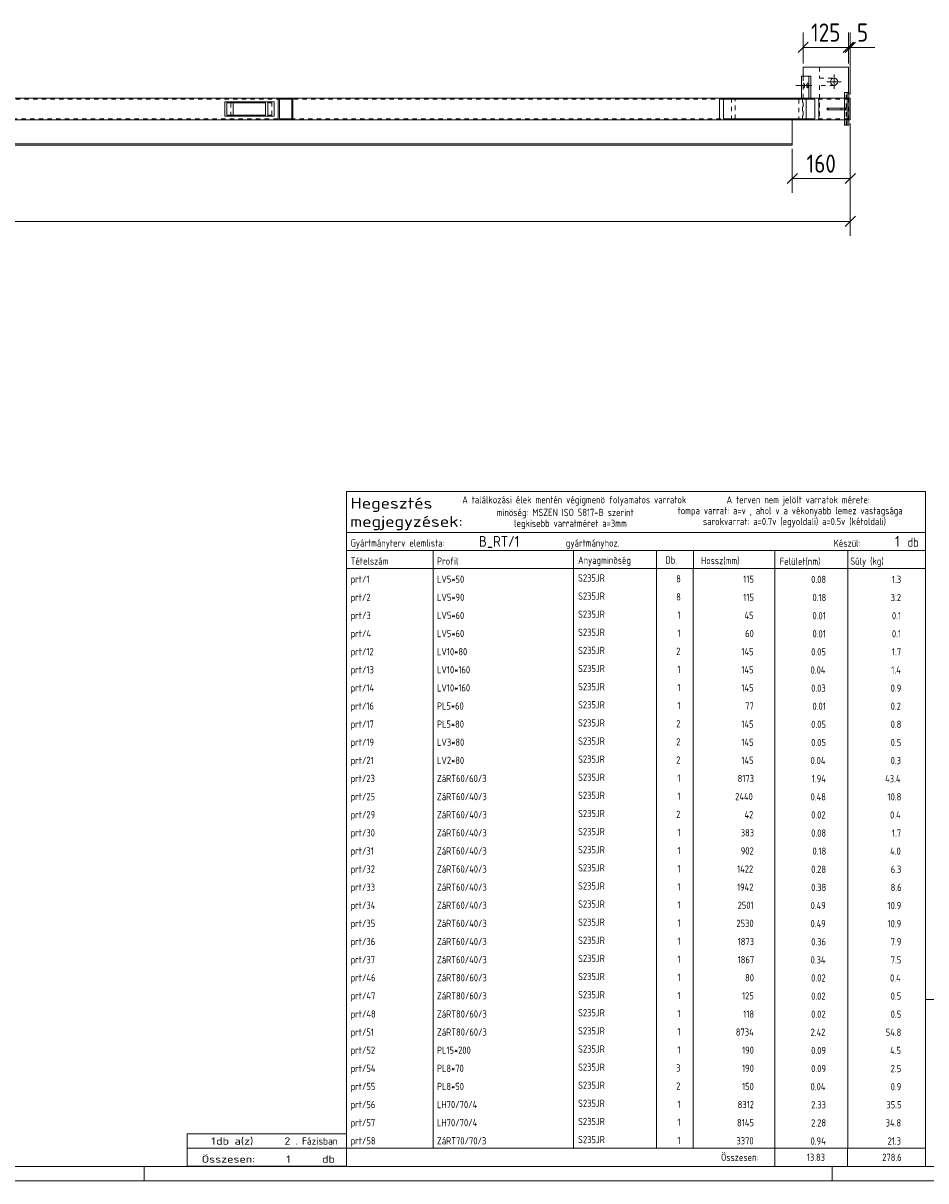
# Model space of a CAD drawing. Header units: millimetres. Extents: x 1 to 1188, y 1 to 840.
# Tile 5 of 7: x 775 to 1024, y 1 to 321. Entities that reach past the tile are written whole.
import ezdxf

# ---------------------------------------------------------------- set-up
doc = ezdxf.new("R2010")
doc.units = ezdxf.units.MM
doc.header["$LTSCALE"] = 0.6
doc.linetypes.add('XKITLINE00', pattern=[0])
doc.linetypes.add('XKITLINE02', pattern=[4, 2, -2])
for name, color, linetype, lineweight in [('Bolt', 7, 'Continuous', 0), ('DrawingSheet', 5, 'Continuous', 0), ('OtherObjectType', 1, 'Continuous', 0), ('Part', 2, 'Continuous', 0), ('Z-DIMENSIONS', 1, 'Continuous', 0)]:
    doc.layers.add(name, color=color, linetype=linetype, lineweight=lineweight)
doc.styles.add('ISOCPEUR', font='ISOCPEUR.TTF')

msp = doc.modelspace()

# ---------------------------------------------------------------- linework, layer by layer
at = {"layer": 'Bolt', "color": 4, "linetype": 'XKITLINE00', "lineweight": 0}
for p, q in [((990, 303.88), (989.97, 303.52)), ((990.17, 304.22), (990, 303.88)), ((990.19, 304.22), (990.17, 304.22)), ((990.35, 303.88), (990.19, 304.22)), ((990.38, 303.52), (990.35, 303.88)), ((991.02, 303.88), (990.99, 303.52)), ((991.19, 304.22), (991.02, 303.88)), ((991.21, 304.22), (991.19, 304.22)), ((991.37, 303.88), (991.21, 304.22)), ((991.4, 303.52), (991.37, 303.88)), ((1000.55, 304.52), (996.55, 304.52)), ((998.55, 306.52), (998.55, 302.52)), ((991.37, 303.52), (987.97, 303.52)), ((992.39, 303.52), (988.99, 303.52)), ((989.97, 303.52), (990, 303.16)), ((990, 303.16), (990.15, 302.82)), ((990.15, 302.82), (990.17, 302.82)), ((990.17, 302.82), (990.35, 303.16)), ((990.35, 303.16), (990.38, 303.52)), ((990.99, 303.52), (991.02, 303.16)), ((991.02, 303.16), (991.17, 302.82)), ((991.17, 302.82), (991.19, 302.82)), ((991.19, 302.82), (991.37, 303.16)), ((991.37, 303.16), (991.4, 303.52))]:
    msp.add_line(p, q, dxfattribs=at)
msp.add_circle((998.55, 304.52), 1, dxfattribs=at)
at = {"layer": 'DrawingSheet', "color": 3, "linetype": 'XKITLINE00', "lineweight": 0}
msp.add_line((5, 5), (1184, 5), dxfattribs=at)
at = {"layer": 'DrawingSheet', "color": 2, "linetype": 'XKITLINE00', "lineweight": 0}
for p, q in [((808, 1), (808, 5)), ((998, 1), (998, 5)), ((1, 1), (1188, 1))]:
    msp.add_line(p, q, dxfattribs=at)
at = {"layer": 'OtherObjectType', "color": 7, "linetype": 'XKITLINE00', "lineweight": 0}
for p, q in [((863.84, 180.09), (863.84, 191.34)), ((863.84, 191.34), (1023.84, 191.34)), ((1023.84, 191.34), (1023.84, 180.09)), ((863.84, 180.09), (1023.84, 180.09)), ((863.84, 180.09), (1023.84, 180.09)), ((863.84, 180.09), (863.84, 175.09)), ((1023.84, 180.09), (1023.84, 175.09)), ((863.84, 175.09), (1023.84, 175.09)), ((863.84, 175.09), (863.84, 170.09)), ((887.84, 175.09), (887.84, 170.09)), ((926.61, 170.09), (926.61, 175.09)), ((949.5, 175.09), (949.5, 170.09)), ((959.7, 175.09), (959.7, 170.21)), ((982.15, 175.09), (982.15, 170.09)), ((1002.33, 175.09), (1002.33, 170.09)), ((1023.84, 175.09), (1023.84, 170.09)), ((863.84, 170.09), (1023.84, 170.09)), ((863.84, 170.09), (863.84, 165.09)), ((887.84, 170.09), (887.84, 165.09)), ((926.61, 165.09), (926.61, 170.09)), ((949.5, 170.09), (949.5, 165.09)), ((959.67, 170.09), (959.67, 165.09)), ((982.18, 170.09), (982.18, 165.09)), ((1002.33, 170.09), (1002.33, 165.09)), ((1023.84, 170.09), (1023.84, 165.09)), ((863.84, 165.09), (863.84, 160.09)), ((887.84, 165.09), (887.84, 160.09)), ((926.61, 160.09), (926.61, 165.09)), ((949.5, 165.09), (949.5, 160.09)), ((959.67, 165.09), (959.67, 160.09)), ((982.18, 165.09), (982.18, 160.09)), ((1002.33, 165.09), (1002.33, 160.09)), ((1023.84, 165.09), (1023.84, 160.09)), ((863.84, 160.09), (863.84, 155.09)), ((887.84, 160.09), (887.84, 155.09)), ((926.61, 155.09), (926.61, 160.09)), ((949.5, 160.09), (949.5, 155.09)), ((959.67, 160.08), (959.67, 155.08)), ((982.18, 160.09), (982.18, 155.09)), ((1002.33, 160.09), (1002.33, 155.09)), ((1023.84, 160.09), (1023.84, 155.09)), ((863.84, 155.08), (863.84, 150.08)), ((887.84, 155.08), (887.84, 150.08)), ((926.61, 150.08), (926.61, 155.08)), ((949.5, 155.08), (949.5, 150.08)), ((959.67, 155.08), (959.67, 150.08)), ((982.18, 155.08), (982.18, 150.08)), ((1002.33, 155.08), (1002.33, 150.08)), ((1023.84, 155.08), (1023.84, 150.08)), ((863.84, 150.08), (863.84, 145.08)), ((887.84, 150.08), (887.84, 145.08)), ((926.61, 145.08), (926.61, 150.08)), ((949.5, 150.08), (949.5, 145.08)), ((959.67, 150.08), (959.67, 145.08)), ((982.18, 150.08), (982.18, 145.08)), ((1002.33, 150.08), (1002.33, 145.08)), ((1023.84, 150.08), (1023.84, 145.08)), ((863.84, 145.08), (863.84, 140.08)), ((887.84, 145.08), (887.84, 140.08)), ((926.61, 140.08), (926.61, 145.08)), ((949.5, 145.08), (949.5, 140.08)), ((959.67, 145.07), (959.67, 140.07)), ((982.18, 145.08), (982.18, 140.08)), ((1002.33, 145.08), (1002.33, 140.08)), ((1023.84, 145.08), (1023.84, 140.08)), ((863.84, 140.07), (863.84, 135.07)), ((887.84, 140.07), (887.84, 135.07)), ((926.61, 135.07), (926.61, 140.07)), ((949.5, 140.07), (949.5, 135.07)), ((959.67, 140.07), (959.67, 135.07)), ((982.18, 140.07), (982.18, 135.07)), ((1002.33, 140.07), (1002.33, 135.07)), ((1023.84, 140.07), (1023.84, 135.07)), ((863.84, 135.07), (863.84, 130.07)), ((887.84, 135.07), (887.84, 130.07)), ((926.61, 130.07), (926.61, 135.07)), ((949.5, 135.07), (949.5, 130.07)), ((959.67, 135.07), (959.67, 130.07)), ((982.18, 135.07), (982.18, 130.07)), ((1002.33, 135.07), (1002.33, 130.07)), ((1023.84, 135.07), (1023.84, 130.07)), ((863.84, 130.07), (863.84, 125.07)), ((887.84, 130.07), (887.84, 125.07)), ((926.61, 125.07), (926.61, 130.07)), ((949.5, 130.07), (949.5, 125.07)), ((959.67, 130.07), (959.67, 125.07)), ((982.18, 130.07), (982.18, 125.07)), ((1002.33, 130.07), (1002.33, 125.07)), ((1023.84, 130.07), (1023.84, 125.07)), ((863.84, 125.07), (863.84, 120.07)), ((887.84, 125.07), (887.84, 120.07)), ((926.61, 120.07), (926.61, 125.07)), ((949.5, 125.07), (949.5, 120.07)), ((959.67, 125.06), (959.67, 120.06)), ((982.18, 125.07), (982.18, 120.07)), ((1002.33, 125.07), (1002.33, 120.07)), ((1023.84, 125.07), (1023.84, 120.07)), ((863.84, 120.06), (863.84, 115.06)), ((887.84, 120.06), (887.84, 115.06)), ((926.61, 115.06), (926.61, 120.06)), ((949.5, 120.06), (949.5, 115.06)), ((959.67, 120.06), (959.67, 115.06)), ((982.18, 120.06), (982.18, 115.06)), ((1002.33, 120.06), (1002.33, 115.06)), ((1023.84, 120.06), (1023.84, 115.06)), ((863.84, 115.06), (863.84, 110.06)), ((887.84, 115.06), (887.84, 110.06)), ((926.61, 110.06), (926.61, 115.06)), ((949.5, 115.06), (949.5, 110.06)), ((959.67, 115.06), (959.67, 110.06)), ((982.18, 115.06), (982.18, 110.06)), ((1002.33, 115.06), (1002.33, 110.06)), ((1023.84, 115.06), (1023.84, 110.06)), ((863.84, 110.06), (863.84, 105.06)), ((887.84, 110.06), (887.84, 105.06)), ((926.61, 105.06), (926.61, 110.06)), ((949.5, 110.06), (949.5, 105.06)), ((959.67, 110.05), (959.67, 105.05)), ((982.18, 110.06), (982.18, 105.06)), ((1002.33, 110.06), (1002.33, 105.06)), ((1023.84, 110.06), (1023.84, 105.06)), ((863.84, 105.05), (863.84, 100.05)), ((887.84, 105.05), (887.84, 100.05)), ((926.61, 100.05), (926.61, 105.05)), ((949.5, 105.05), (949.5, 100.05)), ((959.67, 105.05), (959.67, 100.05)), ((982.18, 105.05), (982.18, 100.05)), ((1002.33, 105.05), (1002.33, 100.05)), ((1023.84, 105.05), (1023.84, 100.05)), ((863.84, 100.05), (863.84, 95.05)), ((887.84, 100.05), (887.84, 95.05)), ((926.61, 95.05), (926.61, 100.05)), ((949.5, 100.05), (949.5, 95.05)), ((959.67, 100.05), (959.67, 95.05)), ((982.18, 100.05), (982.18, 95.05)), ((1002.33, 100.05), (1002.33, 95.05)), ((1023.84, 100.05), (1023.84, 95.05)), ((863.84, 95.05), (863.84, 90.05)), ((887.84, 95.05), (887.84, 90.05)), ((926.61, 90.05), (926.61, 95.05)), ((949.5, 95.05), (949.5, 90.05)), ((959.67, 95.05), (959.67, 90.05)), ((982.18, 95.05), (982.18, 90.05)), ((1002.33, 95.05), (1002.33, 90.05)), ((1023.84, 95.05), (1023.84, 90.05)), ((863.84, 90.05), (863.84, 85.05)), ((887.84, 90.05), (887.84, 85.05)), ((926.61, 85.05), (926.61, 90.05)), ((949.5, 90.05), (949.5, 85.05)), ((959.67, 90.04), (959.67, 85.04)), ((982.18, 90.05), (982.18, 85.05)), ((1002.33, 90.05), (1002.33, 85.05)), ((1023.84, 90.05), (1023.84, 85.05)), ((863.84, 85.04), (863.84, 80.04)), ((887.84, 85.04), (887.84, 80.04)), ((926.61, 80.04), (926.61, 85.04)), ((949.5, 85.04), (949.5, 80.04)), ((959.67, 85.04), (959.67, 80.04)), ((982.18, 85.04), (982.18, 80.04)), ((1002.33, 85.04), (1002.33, 80.04)), ((1023.84, 85.04), (1023.84, 80.04)), ((863.84, 80.04), (863.84, 75.04)), ((887.84, 80.04), (887.84, 75.04)), ((926.61, 75.04), (926.61, 80.04)), ((949.5, 80.04), (949.5, 75.04)), ((959.67, 80.04), (959.67, 75.04)), ((982.18, 80.04), (982.18, 75.04)), ((1002.33, 80.04), (1002.33, 75.04)), ((1023.84, 80.04), (1023.84, 75.04)), ((863.84, 75.04), (863.84, 70.04)), ((887.84, 75.04), (887.84, 70.04)), ((926.61, 70.04), (926.61, 75.04)), ((949.5, 75.04), (949.5, 70.04)), ((959.67, 75.03), (959.67, 70.03)), ((982.18, 75.04), (982.18, 70.04)), ((1002.33, 75.04), (1002.33, 70.04)), ((1023.84, 75.04), (1023.84, 70.04)), ((863.84, 70.03), (863.84, 65.03)), ((887.84, 70.03), (887.84, 65.03)), ((926.61, 65.03), (926.61, 70.03)), ((949.5, 70.03), (949.5, 65.03)), ((959.67, 70.03), (959.67, 65.03)), ((982.18, 70.03), (982.18, 65.03)), ((1002.33, 70.03), (1002.33, 65.03)), ((1023.84, 70.03), (1023.84, 65.03)), ((863.84, 65.03), (863.84, 60.03)), ((887.84, 65.03), (887.84, 60.03)), ((926.61, 60.03), (926.61, 65.03)), ((949.5, 65.03), (949.5, 60.03)), ((959.67, 65.03), (959.67, 60.03)), ((982.18, 65.03), (982.18, 60.03)), ((1002.33, 65.03), (1002.33, 60.03)), ((1023.84, 65.03), (1023.84, 60.03)), ((863.84, 60.03), (863.84, 55.03)), ((887.84, 60.03), (887.84, 55.03)), ((926.61, 55.03), (926.61, 60.03)), ((949.5, 60.03), (949.5, 55.03)), ((959.67, 60.03), (959.67, 55.03)), ((982.18, 60.03), (982.18, 55.03)), ((1002.33, 60.03), (1002.33, 55.03)), ((1023.84, 60.03), (1023.84, 55.03)), ((863.84, 55.03), (863.84, 50.03)), ((887.84, 55.03), (887.84, 50.03)), ((926.61, 50.03), (926.61, 55.03)), ((949.5, 55.03), (949.5, 50.03)), ((959.67, 55.02), (959.67, 50.02)), ((982.18, 55.03), (982.18, 50.03)), ((1002.33, 55.03), (1002.33, 50.03)), ((1023.84, 55.03), (1023.84, 50.03)), ((863.84, 50.02), (863.84, 45.02)), ((887.84, 50.02), (887.84, 45.02)), ((926.61, 45.02), (926.61, 50.02)), ((949.5, 50.02), (949.5, 45.02)), ((959.67, 50.02), (959.67, 45.02)), ((982.18, 50.02), (982.18, 45.02)), ((1002.33, 50.02), (1002.33, 45.02)), ((1023.84, 51.05), (1023.84, 6.75)), ((1023.84, 51.05), (1184, 51.05)), ((1023.84, 50.02), (1023.84, 45.02)), ((863.84, 45.02), (863.84, 40.02)), ((887.84, 45.02), (887.84, 40.02)), ((926.61, 40.02), (926.61, 45.02)), ((949.5, 45.02), (949.5, 40.02)), ((959.67, 45.02), (959.67, 40.02)), ((982.18, 45.02), (982.18, 40.02)), ((1002.33, 45.02), (1002.33, 40.02)), ((1023.84, 45.02), (1023.84, 40.02)), ((863.84, 40.02), (863.84, 35.02)), ((887.84, 40.02), (887.84, 35.02)), ((926.61, 35.02), (926.61, 40.02)), ((949.5, 40.02), (949.5, 35.02)), ((959.67, 40.01), (959.67, 35.01)), ((982.18, 40.02), (982.18, 35.02)), ((1002.33, 40.02), (1002.33, 35.02)), ((1023.84, 40.02), (1023.84, 35.02)), ((863.84, 35.01), (863.84, 30.01)), ((887.84, 35.01), (887.84, 30.01)), ((926.61, 30.01), (926.61, 35.01)), ((949.5, 35.01), (949.5, 30.01)), ((959.67, 35.01), (959.67, 30.01)), ((982.18, 35.01), (982.18, 30.01)), ((1002.33, 35.01), (1002.33, 30.01)), ((1023.84, 35.01), (1023.84, 30.01)), ((863.84, 30.01), (863.84, 25.01)), ((887.84, 30.01), (887.84, 25.01)), ((926.61, 25.01), (926.61, 30.01)), ((949.5, 30.01), (949.5, 25.01)), ((959.67, 30.01), (959.67, 25.01)), ((982.18, 30.01), (982.18, 25.01)), ((1002.33, 30.01), (1002.33, 25.01)), ((1023.84, 30.01), (1023.84, 25.01)), ((863.84, 25.01), (863.84, 20.01)), ((887.84, 25.01), (887.84, 20.01)), ((926.61, 20.01), (926.61, 25.01)), ((949.5, 25.01), (949.5, 20.01)), ((959.67, 25.01), (959.67, 20.01)), ((982.18, 25.01), (982.18, 20.01)), ((1002.33, 25.01), (1002.33, 20.01)), ((1023.84, 25.01), (1023.84, 20.01)), ((863.84, 20.01), (863.84, 15.01)), ((887.84, 20.01), (887.84, 15.01)), ((926.61, 15.01), (926.61, 20.01)), ((949.5, 20.01), (949.5, 15.01)), ((959.67, 20), (959.67, 15)), ((982.18, 20.01), (982.18, 15.01)), ((1002.33, 20.01), (1002.33, 15.01)), ((1023.84, 20.01), (1023.84, 15.01)), ((819.84, 10), (819.84, 14)), ((819.84, 14), (863.84, 14)), ((863.84, 15), (863.84, 10)), ((863.84, 10), (863.84, 14)), ((887.84, 15), (887.84, 10)), ((926.61, 10), (926.61, 15)), ((949.5, 15), (949.5, 10)), ((959.67, 15), (959.67, 10)), ((982.18, 15), (982.18, 10)), ((1002.33, 15), (1002.33, 10)), ((1023.84, 15), (1023.84, 10)), ((819.84, 10), (863.84, 10)), ((819.85, 5.02), (819.84, 9.99)), ((819.84, 9.98), (863.74, 9.98)), ((863.84, 10), (1023.84, 10)), ((863.84, 10), (863.84, 5)), ((982.19, 10), (982.19, 5)), ((1002.31, 10), (1002.31, 5)), ((1023.84, 10), (1023.84, 5)), ((819.89, 5.03), (863.79, 5.03)), ((863.84, 5), (1023.84, 5))]:
    msp.add_line(p, q, dxfattribs=at)
at = {"layer": 'Part', "color": 2, "linetype": 'XKITLINE00', "lineweight": 0}
for p, q in [((1002.52, 308.52), (990.02, 308.52)), ((990.02, 308.52), (990.02, 306.02)), ((1002.52, 308.52), (1002.52, 308.52)), ((1002.52, 308.52), (1002.52, 301.52)), ((989.53, 300.02), (989.53, 306.02)), ((992.15, 306.02), (989.53, 306.02)), ((991.62, 300.02), (991.62, 306.02)), ((992.15, 300.02), (992.15, 306.02)), ((1001.46, 301.52), (1001.46, 297.27)), ((1002.65, 301.52), (1001.46, 301.52)), ((1002.13, 292.52), (1002.13, 301.52)), ((1002.65, 301.52), (1002.65, 292.52)), ((845.02, 300.02), (679.02, 300.02)), ((830.21, 295.02), (830.21, 299.02)), ((843.83, 299.02), (830.21, 299.02)), ((830.8, 295.32), (830.8, 298.72)), ((841.52, 298.72), (830.8, 298.72)), ((832.52, 295.32), (832.52, 298.72)), ((841.52, 295.32), (841.52, 298.72)), ((842.12, 299.02), (842.12, 295.02)), ((843.83, 295.02), (843.83, 299.02)), ((849.02, 300.02), (845.02, 300.02)), ((845.02, 300.02), (845.02, 294.02)), ((848.72, 299.72), (845.32, 299.72)), ((845.32, 299.72), (845.32, 294.32)), ((848.72, 294.32), (848.72, 299.72)), ((966.94, 300.02), (849.02, 300.02)), ((849.02, 294.02), (849.02, 300.02)), ((966.94, 294.02), (966.94, 300.02)), ((1001.46, 300.02), (966.94, 300.02)), ((967.97, 299.72), (967.97, 294.32)), ((967.97, 299.72), (993.28, 299.72)), ((990.86, 294.32), (990.86, 299.72)), ((992.15, 300.02), (991.62, 300.02)), ((993.28, 294.32), (993.28, 299.72)), ((994.3, 294.02), (994.3, 300.02)), ((1003.02, 300.02), (1002.65, 300.02)), ((1003.02, 294.02), (1003.02, 300.02)), ((843.83, 295.02), (830.21, 295.02)), ((830.8, 295.32), (841.52, 295.32)), ((848.72, 294.32), (845.32, 294.32)), ((967.97, 294.32), (993.28, 294.32)), ((996.68, 297.27), (1002.13, 297.27)), ((996.68, 296.77), (996.68, 297.27)), ((1002.13, 296.77), (996.68, 296.77)), ((996.9, 296.77), (996.9, 297.27)), ((1001.46, 292.52), (1001.46, 296.77)), ((1002.13, 297.27), (1002.13, 296.77)), ((845.02, 294.02), (679.02, 294.02)), ((845.02, 294.02), (849.02, 294.02)), ((966.94, 294.02), (849.02, 294.02)), ((1001.46, 294.02), (966.94, 294.02)), ((987.02, 287.02), (987.02, 294.02)), ((1002.13, 292.52), (1001.46, 292.52)), ((1002.65, 292.52), (1002.13, 292.52)), ((1002.65, 294.02), (1003.02, 294.02)), ((987.02, 287.42), (172.55, 287.42)), ((172.55, 287.02), (987.02, 287.02))]:
    msp.add_line(p, q, dxfattribs=at)
at = {"layer": 'Part', "color": 7, "linetype": 'XKITLINE02', "lineweight": 0}
for p, q in [((1002.52, 308.52), (990.02, 308.52)), ((1002.52, 308.52), (994.52, 308.52)), ((994.52, 308.52), (994.52, 305.52)), ((1002.52, 308.52), (994.52, 308.52)), ((994.52, 308.52), (994.52, 305.52)), ((1002.52, 308.52), (994.52, 308.52)), ((994.52, 308.52), (994.52, 305.52)), ((1002.52, 308.52), (994.52, 308.52)), ((994.52, 308.52), (994.52, 305.52)), ((1002.52, 294.02), (1002.52, 308.52)), ((1002.52, 294.02), (1002.52, 308.52)), ((1002.52, 294.02), (1002.52, 308.52)), ((1002.52, 294.02), (1002.52, 308.52)), ((990.01, 300.02), (990.01, 306.02)), ((990.02, 306.02), (990.02, 294.02)), ((994.52, 305.52), (998.55, 305.52)), ((994.52, 305.52), (998.55, 305.52)), ((994.52, 305.52), (998.55, 305.52)), ((994.52, 305.52), (998.55, 305.52)), ((998.93, 305.44), (998.55, 305.52)), ((998.93, 305.44), (998.55, 305.52)), ((998.93, 305.44), (998.55, 305.52)), ((998.93, 305.44), (998.55, 305.52)), ((999.55, 304.52), (999.47, 304.9)), ((999.55, 304.52), (999.47, 304.9)), ((999.55, 304.52), (999.47, 304.9)), ((999.55, 304.52), (999.47, 304.9)), ((999.47, 304.13), (999.55, 304.52)), ((999.47, 304.13), (999.55, 304.52)), ((999.47, 304.13), (999.55, 304.52)), ((999.47, 304.13), (999.55, 304.52)), ((998.55, 303.52), (994.52, 303.52)), ((994.52, 303.52), (994.52, 294.02)), ((998.55, 303.52), (994.52, 303.52)), ((994.52, 303.52), (994.52, 294.02)), ((998.55, 303.52), (994.52, 303.52)), ((994.52, 303.52), (994.52, 294.02)), ((998.55, 303.52), (994.52, 303.52)), ((994.52, 303.52), (994.52, 294.02)), ((998.55, 303.52), (998.93, 303.59)), ((998.55, 303.52), (998.93, 303.59)), ((998.55, 303.52), (998.93, 303.59)), ((998.55, 303.52), (998.93, 303.59)), ((1001.94, 292.52), (1001.94, 301.52)), ((1002.52, 294.02), (1002.52, 301.52)), ((172.52, 299.72), (988.85, 299.72)), ((831.92, 295.02), (831.92, 299.02)), ((843.24, 298.72), (841.52, 298.72)), ((843.24, 298.72), (841.52, 298.72)), ((843.24, 295.32), (843.24, 298.72)), ((849.02, 300.02), (845.02, 300.02)), ((989.84, 300.02), (966.94, 300.02)), ((970.21, 294.02), (970.21, 300.02)), ((971.19, 294.32), (971.19, 299.72)), ((988.85, 299.72), (988.85, 294.32)), ((991.62, 300.02), (989.53, 300.02)), ((989.84, 294.02), (989.84, 300.02)), ((989.84, 294.02), (989.84, 300.02)), ((1002.52, 299.72), (993.28, 299.72)), ((1002.52, 300.02), (1001.46, 300.02)), ((1002.52, 294.02), (1002.52, 300.02)), ((1002.65, 300.02), (1002.52, 300.02)), ((1002.52, 300.02), (1002.52, 294.02)), ((988.85, 294.32), (172.52, 294.32)), ((843.24, 295.32), (841.52, 295.32)), ((1002.52, 294.32), (993.28, 294.32)), ((1000.51, 296.77), (1000.51, 297.27)), ((1001.46, 297.27), (1001.46, 296.77)), ((1001.75, 296.77), (1001.75, 297.27)), ((987.02, 294.02), (172.55, 294.02)), ((849.02, 294.02), (845.02, 294.02)), ((989.84, 294.02), (966.94, 294.02)), ((990.02, 294.02), (1002.52, 294.02)), ((994.52, 294.02), (1002.52, 294.02)), ((994.52, 294.02), (1002.52, 294.02)), ((994.52, 294.02), (1002.52, 294.02)), ((994.52, 294.02), (1002.52, 294.02)), ((1002.52, 294.02), (1001.46, 294.02)), ((1002.65, 294.02), (1002.52, 294.02))]:
    msp.add_line(p, q, dxfattribs=at)
for start, end in [(22.4985, 67.4954), (22.4985, 67.4954), (22.4985, 67.4954), (22.4985, 67.4954), (292.4954, 337.4985), (292.4954, 337.4985), (292.4954, 337.4985), (292.4954, 337.4985)]:
    msp.add_arc((998.55, 304.52), 1, start, end, dxfattribs=at)
at = {"layer": 'Z-DIMENSIONS', "color": 7, "linetype": 'XKITLINE00', "lineweight": 0}
for p, q in [((990.02, 309.52), (990.02, 318.12)), ((1002.52, 309.52), (1002.52, 318.12)), ((1002.52, 309.52), (1002.52, 318.12)), ((1003.02, 301.02), (1003.02, 318.12)), ((991.43, 315.43), (988.6, 312.6)), ((990.02, 314.02), (1002.52, 314.02)), ((1003.93, 315.43), (1001.1, 312.6)), ((1003.89, 315.39), (1001.1, 312.6)), ((1004.43, 315.43), (1001.6, 312.6)), ((1002.52, 314.02), (1003.02, 314.02)), ((1003.02, 314.02), (1009.77, 314.02)), ((1003.02, 314.02), (1009.77, 314.02)), ((1003.02, 293.02), (1003.02, 261.96)), ((1003.02, 293.02), (1003.02, 273.81)), ((987.02, 286.02), (987.02, 273.81)), ((988.43, 279.23), (985.61, 276.4)), ((1004.43, 279.23), (1001.6, 276.4)), ((987.02, 277.81), (1003.02, 277.81)), ((172.02, 265.96), (1003.02, 265.96)), ((1004.43, 267.37), (1001.6, 264.54))]:
    msp.add_line(p, q, dxfattribs=at)
at = {"layer": 'Z-DIMENSIONS', "color": 3}
for p in [(990.02, 314.02), (1002.52, 314.02), (1002.52, 314.02), (1003.02, 314.02), (987.02, 277.81), (1003.02, 277.81), (1003.02, 265.96)]:
    msp.add_point(p, dxfattribs=at)

# ---------------------------------------------------------------- texts
at = {"layer": 'OtherObjectType', "color": 7, "style": 'ISOCPEUR'}
for s, height, width, p in [('Hegesztés', 3, 1.19, (864.99, 186.65)), ('A találkozási élek mentén végigmenö folyamatos varratok', 2, 0.85, (895.84, 188.09)), ('A terven nem jelölt varratok mérete:', 2, 0.85, (968.86, 188.09)), ('minöség: MSZEN ISO 5817-B szerint', 2, 0.85, (905.34, 184.59)), ('tompa varrat: a=v , ahol v a vékonyabb lemez vastagsága', 2, 0.85, (955.34, 185.09)), ('megjegyzések:', 3, 1.19, (864.84, 181.59)), ('legkisebb varratméret a=3mm', 2, 0.85, (910.16, 181.59)), ('sarokvarrat: a=0.7v (egyoldali) a=0.5v (kétoldali)', 2, 0.85, (962.34, 182.09)), ('Gyártmányterv elemlista:                               gyártmányhoz.', 2, 0.85, (864.99, 176.15)), ('Készül:', 2, 0.85, (998.47, 176.09)), ('db', 2.5, 0.85, (1018.84, 176.09)), ('Tételszám', 2, 0.85, (864.99, 171.15)), ('Profil', 2, 0.85, (888.84, 171.15)), ('Anyagminõség', 2, 0.85, (927.83, 171.38)), ('Db.', 2, 0.85, (951.96, 171.44)), ('Hossz(mm)', 2, 0.85, (961.78, 171.29)), ('Felület(nm)', 2, 0.85, (983.56, 171.09)), ('Súly (kg)', 2, 0.85, (1003.05, 171.15)), ('1', 2, 1.211571, (826.48, 11)), ('db a(z)', 2, 1.211571, (827.84, 11)), ('2', 2, 1.211571, (846.7, 11)), ('. Fázisban', 2, 0.935, (849.84, 11)), ('Összesen:            db', 2, 1.211571, (823.84, 6)), ('1', 2, 1.211571, (847.19, 6)), ('Összesen:', 2, 0.85, (967.33, 6.5))]:
    msp.add_text(s, height=height, dxfattribs=dict(at, width=width)).set_placement(p)
at = {"layer": 'OtherObjectType', "color": 5, "style": 'ISOCPEUR', "width": 0.85}
for s, height, p in [('B_RT/1', 3, (900.45, 176.09)), ('1', 3, (1015.41, 176.09)), ('prt/1', 2, (864.99, 166.15)), ('LV5*50', 2, (888.84, 166.15)), ('S235JR', 2, (927.83, 166.49)), ('8', 2, (954.94, 166.26)), ('115', 2, (973.47, 166.15)), ('0.08', 2, (992.23, 166.09)), ('1.3', 2, (1014.54, 166.09)), ('prt/2', 2, (864.99, 161.15)), ('LV5*90', 2, (888.84, 161.15)), ('S235JR', 2, (927.83, 161.49)), ('8', 2, (954.94, 161.26)), ('115', 2, (973.47, 161.15)), ('0.18', 2, (992.58, 161.09)), ('3.2', 2, (1014.19, 161.09)), ('prt/3', 2, (864.99, 156.15)), ('LV5*60', 2, (888.84, 156.15)), ('S235JR', 2, (927.83, 156.48)), ('1', 2, (955.28, 156.25)), ('45', 2, (973.81, 156.15)), ('0.01', 2, (992.58, 156.08)), ('0.1', 2, (1014.54, 156.08)), ('S235JR', 2, (927.83, 151.48)), ('prt/4', 2, (864.99, 151.14)), ('LV5*60', 2, (888.84, 151.14)), ('1', 2, (955.28, 151.25)), ('60', 2, (973.98, 151.14)), ('0.01', 2, (992.58, 151.08)), ('0.1', 2, (1014.54, 151.08)), ('prt/12', 2, (864.99, 146.14)), ('LV10*80', 2, (888.84, 146.14)), ('S235JR', 2, (927.83, 146.48)), ('2', 2, (954.94, 146.25)), ('145', 2, (972.95, 146.14)), ('0.05', 2, (992.23, 146.08)), ('1.7', 2, (1014.54, 146.08)), ('prt/13', 2, (864.99, 141.14)), ('LV10*160', 2, (888.84, 141.14)), ('S235JR', 2, (927.83, 141.48)), ('1', 2, (955.28, 141.24)), ('145', 2, (972.95, 141.14)), ('0.04', 2, (992.06, 141.07)), ('1.4', 2, (1014.36, 141.07)), ('prt/14', 2, (864.99, 136.13)), ('LV10*160', 2, (888.84, 136.13)), ('S235JR', 2, (927.83, 136.47)), ('1', 2, (955.28, 136.24)), ('145', 2, (972.95, 136.13)), ('0.03', 2, (992.23, 136.07)), ('0.9', 2, (1014.19, 136.07)), ('prt/16', 2, (864.99, 131.13)), ('PL5*60', 2, (888.84, 131.13)), ('S235JR', 2, (927.83, 131.47)), ('1', 2, (955.28, 131.24)), ('77', 2, (973.98, 131.13)), ('0.01', 2, (992.58, 131.07)), ('0.2', 2, (1014.19, 131.07)), ('prt/17', 2, (864.99, 126.13)), ('PL5*80', 2, (888.84, 126.13)), ('S235JR', 2, (927.83, 126.47)), ('2', 2, (954.94, 126.24)), ('145', 2, (972.95, 126.13)), ('0.05', 2, (992.23, 126.07)), ('0.8', 2, (1014.19, 126.07)), ('prt/19', 2, (864.99, 121.13)), ('LV3*80', 2, (888.84, 121.13)), ('S235JR', 2, (927.83, 121.46)), ('2', 2, (954.94, 121.23)), ('145', 2, (972.95, 121.13)), ('0.05', 2, (992.23, 121.06)), ('0.5', 2, (1014.19, 121.06)), ('LV2*80', 2, (888.84, 116.12)), ('S235JR', 2, (927.83, 116.46)), ('prt/21', 2, (864.99, 116.12)), ('2', 2, (954.94, 116.23)), ('145', 2, (972.95, 116.12)), ('0.04', 2, (992.06, 116.06)), ('0.3', 2, (1014.19, 116.06)), ('prt/23', 2, (864.99, 111.12)), ('ZáRT60/60/3', 2, (888.84, 111.12)), ('S235JR', 2, (927.83, 111.46)), ('1', 2, (955.28, 111.23)), ('8173', 2, (971.92, 111.12)), ('1.94', 2, (992.4, 111.06)), ('43.4', 2, (1012.65, 111.06)), ('prt/25', 2, (864.99, 106.12)), ('ZáRT60/40/3', 2, (888.84, 106.12)), ('S235JR', 2, (927.83, 106.46)), ('1', 2, (955.28, 106.22)), ('2440', 2, (971.23, 106.12)), ('0.48', 2, (992.06, 106.05)), ('10.8', 2, (1013.33, 106.05)), ('prt/29', 2, (864.99, 101.11)), ('ZáRT60/40/3', 2, (888.84, 101.11)), ('S235JR', 2, (927.83, 101.45)), ('2', 2, (954.94, 101.22)), ('42', 2, (973.81, 101.11)), ('0.02', 2, (992.23, 101.05)), ('0.4', 2, (1014.02, 101.05)), ('prt/30', 2, (864.99, 96.11)), ('ZáRT60/40/3', 2, (888.84, 96.11)), ('S235JR', 2, (927.83, 96.45)), ('1', 2, (955.28, 96.22)), ('383', 2, (972.78, 96.11)), ('0.08', 2, (992.23, 96.05)), ('1.7', 2, (1014.54, 96.05)), ('prt/31', 2, (864.99, 91.11)), ('ZáRT60/40/3', 2, (888.84, 91.11)), ('S235JR', 2, (927.83, 91.45)), ('1', 2, (955.28, 91.22)), ('902', 2, (972.78, 91.11)), ('0.18', 2, (992.58, 91.05)), ('4.0', 2, (1014.02, 91.05)), ('prt/32', 2, (864.99, 86.11)), ('ZáRT60/40/3', 2, (888.84, 86.11)), ('S235JR', 2, (927.83, 86.44)), ('1', 2, (955.28, 86.21)), ('1422', 2, (971.75, 86.11)), ('0.28', 2, (992.23, 86.04)), ('6.3', 2, (1014.19, 86.04)), ('prt/33', 2, (864.99, 81.1)), ('ZáRT60/40/3', 2, (888.84, 81.1)), ('S235JR', 2, (927.83, 81.44)), ('1', 2, (955.28, 81.21)), ('1942', 2, (971.75, 81.1)), ('0.38', 2, (992.23, 81.04)), ('8.6', 2, (1014.19, 81.04)), ('prt/34', 2, (864.99, 76.1)), ('ZáRT60/40/3', 2, (888.84, 76.1)), ('S235JR', 2, (927.83, 76.44)), ('1', 2, (955.28, 76.21)), ('2501', 2, (971.92, 76.1)), ('0.49', 2, (992.06, 76.04)), ('10.9', 2, (1013.33, 76.04)), ('prt/35', 2, (864.99, 71.1)), ('ZáRT60/40/3', 2, (888.84, 71.1)), ('S235JR', 2, (927.83, 71.44)), ('1', 2, (955.28, 71.2)), ('2530', 2, (971.58, 71.1)), ('0.49', 2, (992.06, 71.03)), ('10.9', 2, (1013.33, 71.03)), ('prt/36', 2, (864.99, 66.09)), ('ZáRT60/40/3', 2, (888.84, 66.09)), ('S235JR', 2, (927.83, 66.43)), ('1', 2, (955.28, 66.2)), ('1873', 2, (971.92, 66.09)), ('0.36', 2, (992.23, 66.03)), ('7.9', 2, (1014.19, 66.03)), ('prt/37', 2, (864.99, 61.09)), ('ZáRT60/40/3', 2, (888.84, 61.09)), ('S235JR', 2, (927.83, 61.43)), ('1', 2, (955.28, 61.2)), ('1867', 2, (971.92, 61.09)), ('0.34', 2, (992.06, 61.03)), ('7.5', 2, (1014.19, 61.03)), ('prt/46', 2, (864.99, 56.09)), ('ZáRT80/60/3', 2, (888.84, 56.09)), ('S235JR', 2, (927.83, 56.43)), ('1', 2, (955.28, 56.2)), ('80', 2, (973.98, 56.09)), ('0.02', 2, (992.23, 56.03)), ('0.4', 2, (1014.02, 56.03)), ('prt/47', 2, (864.99, 51.09)), ('ZáRT80/60/3', 2, (888.84, 51.09)), ('S235JR', 2, (927.83, 51.42)), ('1', 2, (955.28, 51.19)), ('125', 2, (973.13, 51.09)), ('0.02', 2, (992.23, 51.02)), ('0.5', 2, (1014.19, 51.02)), ('prt/48', 2, (864.99, 46.08)), ('ZáRT80/60/3', 2, (888.84, 46.08)), ('S235JR', 2, (927.83, 46.42)), ('1', 2, (955.28, 46.19)), ('118', 2, (973.47, 46.08)), ('0.02', 2, (992.23, 46.02)), ('0.5', 2, (1014.19, 46.02)), ('prt/51', 2, (864.99, 41.08)), ('ZáRT80/60/3', 2, (888.84, 41.08)), ('S235JR', 2, (927.83, 41.42)), ('1', 2, (955.28, 41.19)), ('8734', 2, (971.41, 41.08)), ('2.42', 2, (992.06, 41.02)), ('54.8', 2, (1012.82, 41.02)), ('S235JR', 2, (927.83, 36.42)), ('prt/52', 2, (864.99, 36.08)), ('PL15*200', 2, (888.84, 36.08)), ('1', 2, (955.28, 36.18)), ('190', 2, (973.13, 36.08)), ('0.09', 2, (992.23, 36.01)), ('4.5', 2, (1014.02, 36.01)), ('prt/54', 2, (864.99, 31.07)), ('PL8*70', 2, (888.84, 31.07)), ('S235JR', 2, (927.83, 31.41)), ('3', 2, (954.94, 31.18)), ('190', 2, (973.13, 31.07)), ('0.09', 2, (992.23, 31.01)), ('2.5', 2, (1014.19, 31.01)), ('prt/55', 2, (864.99, 26.07)), ('PL8*50', 2, (888.84, 26.07)), ('S235JR', 2, (927.83, 26.41)), ('2', 2, (954.94, 26.18)), ('150', 2, (973.13, 26.07)), ('0.04', 2, (992.06, 26.01)), ('0.9', 2, (1014.19, 26.01)), ('prt/56', 2, (864.99, 21.07)), ('LH70/70/4', 2, (888.84, 21.07)), ('S235JR', 2, (927.83, 21.41)), ('1', 2, (955.28, 21.18)), ('8312', 2, (971.92, 21.07)), ('2.33', 2, (992.23, 21.01)), ('35.5', 2, (1012.99, 21.01)), ('prt/57', 2, (864.99, 16.07)), ('LH70/70/4', 2, (888.84, 16.07)), ('S235JR', 2, (927.83, 16.4)), ('1', 2, (955.28, 16.17)), ('8145', 2, (971.75, 16.07)), ('2.28', 2, (992.23, 16)), ('34.8', 2, (1012.82, 16)), ('prt/58', 2, (864.99, 11.06)), ('ZáRT70/70/3', 2, (888.84, 11.06)), ('S235JR', 2, (927.83, 11.4)), ('1', 2, (955.28, 11.17)), ('3370', 2, (971.58, 11.06)), ('0.94', 2, (992.06, 11)), ('21.3', 2, (1013.33, 11)), ('13.83', 2, (991.03, 6.5)), ('278.6', 2, (1011.86, 6.5))]:
    msp.add_text(s, height=height, dxfattribs=at).set_placement(p)
at = {"layer": 'Z-DIMENSIONS', "color": 3, "style": 'ISOCPEUR', "width": 0.85}
for s, p in [('125', (992.18, 315.62)), ('5', (1004.89, 315.62)), ('160', (990.94, 279.41))]:
    msp.add_text(s, height=5, dxfattribs=at).set_placement(p)

doc.saveas('drawing.dxf')
